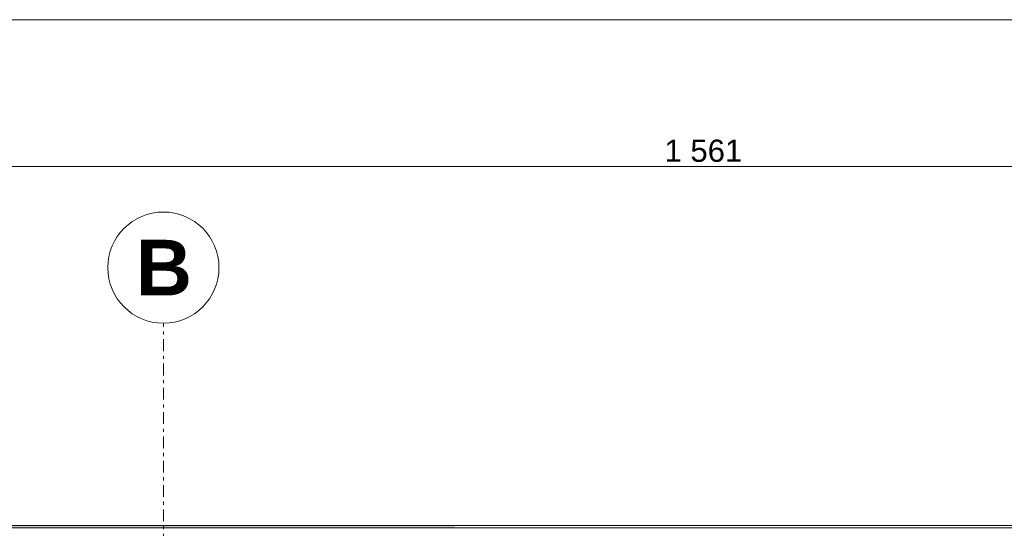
# Model space of a CAD drawing. Extents: x 100 to 2982, y 37 to 2050.
# Tile 94 of 135: x 1093 to 1536, y 1821 to 2050. Entities that reach past the tile are written whole.
import ezdxf
from ezdxf.xclip import XClip

# ---------------------------------------------------------------- set-up
doc = ezdxf.new("R2010")
doc.units = 0
doc.header["$MEASUREMENT"] = 0
doc.header["$XCLIPFRAME"] = 0
doc.linetypes.add('Przerywana podwójnie', pattern=[54.680554, 26.458333, -10.583333, 7.055556, -10.583333])
for name, color, linetype in [('299-A Wymiary Opisy', 7, 'Continuous'), ('410-K Osie', 7, 'Continuous'), ('420-K Ściany', 7, 'Continuous'), ('810-G Ogólne', 7, 'Continuous'), ('820-G Rysunki Obrazki', 7, 'Continuous')]:
    doc.layers.add(name, color=color, linetype=linetype)
doc.styles.add('STYL_AUTOMATYCZNY_2', font='txt')
doc.styles.add('STYL_AUTOMATYCZNY_7', font='txt')
pattern_1 = [(0, (-18316.349, -206.5255), (0, 8.660254), [0, -5]), (0, (-18313.849, -202.195), (0, 8.660254), [0, -5])]

# ---------------------------------------------------------------- blocks, each defined once
blk = doc.blocks.new('Rysunek_1_1', base_point=(-18316.35, -206.53))
at = {"layer": '420-K Ściany', "linetype": 'Continuous', "lineweight": 5}
h = blk.add_hatch(dxfattribs=at)
h.set_pattern_fill('Tynk_0001', color=176, style=0, pattern_type=2)
h.set_pattern_definition(pattern_1)
h.paths.add_polyline_path([(1288.8, 1822.51), (821.8, 1822.51), (821.8, 1821.51), (1288.8, 1821.51)])
h = blk.add_hatch(dxfattribs=at)
h.set_pattern_fill('Tynk_0001', color=176, style=0, pattern_type=2)
h.set_pattern_definition(pattern_1)
h.paths.add_polyline_path([(1727.84, 1822.51), (1288.8, 1822.51), (1288.8, 1821.51), (1727.84, 1821.51)])
at = {"layer": '299-A Wymiary Opisy', "color": 85, "linetype": 'Continuous', "lineweight": 13, "ltscale": 0.2}
blk.add_line((619.8, 1983.94), (2180.8, 1983.94), dxfattribs=at)
at = {"layer": '410-K Osie', "color": 101, "linetype": 'Przerywana podwójnie', "lineweight": 5, "ltscale": 0.2}
blk.add_line((1157.8, 1813.51), (1157.8, 1913.51), dxfattribs=at)
blk.add_line((1157.8, 1813.51), (1157.8, 1913.51), dxfattribs=at)
at = {"layer": '410-K Osie', "color": 101, "linetype": 'Continuous', "lineweight": 5, "ltscale": 0.2}
blk.add_circle((1157.8, 1938.51), 25, dxfattribs=at)
blk.add_circle((1157.8, 1938.51), 25, dxfattribs=at)
at = {"layer": '420-K Ściany', "color": 67, "linetype": 'Continuous', "lineweight": 13, "ltscale": 0.2}
for p, q in [((1288.8, 1821.51), (821.8, 1821.51)), ((1727.84, 1821.51), (1288.8, 1821.51))]:
    blk.add_line(p, q, dxfattribs=at)
at = {"layer": '420-K Ściany', "color": 47, "linetype": 'Continuous', "lineweight": 15, "ltscale": 0.2, "flags": 128}
for points in [[(1288.8, 1822.51), (821.8, 1822.51)], [(1727.84, 1822.51), (1288.8, 1822.51)]]:
    blk.add_lwpolyline(points, dxfattribs=at)
at = {"layer": '299-A Wymiary Opisy', "color": 46, "linetype": 'Continuous', "lineweight": 15, "insert": (1383.2, 1985.94), "char_height": 10, "width": 34.1943, "attachment_point": 7, "style": 'STYL_AUTOMATYCZNY_7'}
blk.add_mtext('\\A1;{\\pql;\\fArial|b0|i0|c0|p38;1\xa0561}', dxfattribs=at)
at = {"layer": '410-K Osie', "color": 101, "linetype": 'Continuous', "lineweight": 5, "insert": (1145.46, 1951.01), "char_height": 25, "attachment_point": 1, "style": 'STYL_AUTOMATYCZNY_2'}
blk.add_mtext('\\A1;{\\pql;\\pt0;\\fArial|b1|i0|c238|p38;B}', dxfattribs=at)
blk.add_mtext('\\A1;{\\pql;\\pt0;\\fArial|b1|i0|c238|p38;B}', dxfattribs=at)

msp = doc.modelspace()

# ---------------------------------------------------------------- linework, layer by layer
at = {"layer": '810-G Ogólne', "color": 141, "linetype": 'Continuous', "lineweight": 20, "ltscale": 0.2}
msp.add_lwpolyline([(100, 2050), (2920, 2050), (2920, 50), (100, 50)], close=True, dxfattribs=at)

# ---------------------------------------------------------------- next in the draw order: block references
at = {"layer": '820-G Rysunki Obrazki', "color": 65, "linetype": 'Continuous', "lineweight": 13, "ltscale": 0.2}
ref = msp.add_blockref('Rysunek_1_1', (-18316.35, -206.53), dxfattribs=at)
XClip(ref).set_block_clipping_path([(244.527027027, 76.8014120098), (2570.9054054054, 2022.1162324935)])

doc.saveas('drawing.dxf')
